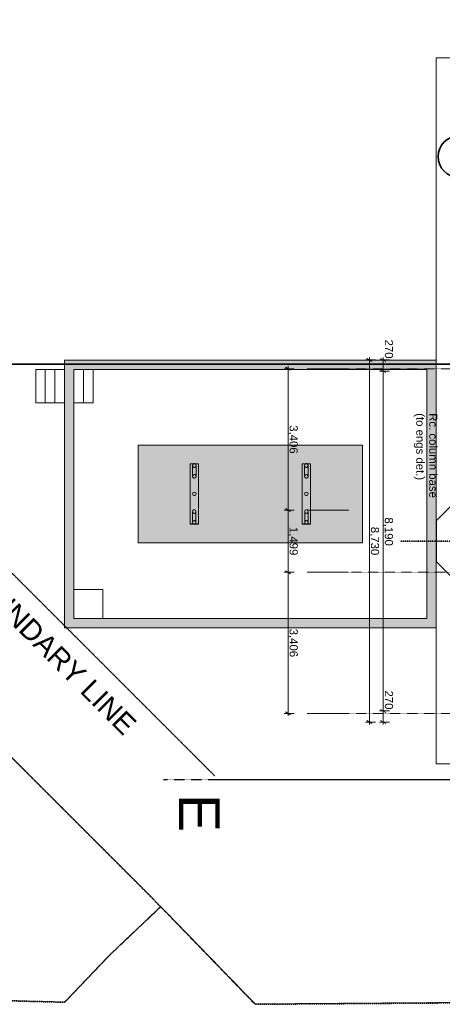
# Model space of a CAD drawing. Header units: millimetres. Extents: x 717341 to 1268805, y 442333 to 701713.
# Tile 4 of 68: x 839013 to 849196, y 528937 to 552674. Entities that reach past the tile are written whole.
import ezdxf

# ---------------------------------------------------------------- set-up
doc = ezdxf.new("R2010")
doc.units = ezdxf.units.MM
doc.linetypes.add('PDF_IMPORT', pattern=[1, 0.8, -0.2])
doc.layers.add('PDF2_Geometry', color=7, linetype='Continuous')
doc.layers.add('PDF2_Text', color=7, linetype='Continuous')
doc.layers.add('PDF2_Solid Fills', color=7, linetype='Continuous', true_color=0xffffff)
doc.layers.add('PDF_Geometry', color=252, linetype='Continuous', true_color=0x696969)
doc.styles.add('PDF Arial', font='arial.ttf')

msp = doc.modelspace()

# ---------------------------------------------------------------- hatches: boundary and pattern name
at = {"layer": 'PDF2_Solid Fills', "transparency": 33554559}
for points in [[(840090, 544470), (840320, 544241), (840320, 538240), (840090, 538011)], [(849050, 544470), (848820, 544241), (840320, 544241), (840090, 544470)], [(849050, 538011), (848820, 538240), (848820, 544241), (849050, 544470)], [(841870, 542419), (841870, 542416), (847270, 542416), (847270, 542419)], [(841870, 542416), (841870, 542405), (847270, 542405), (847270, 542416)], [(841870, 542405), (841870, 542387), (847270, 542387), (847270, 542405)], [(841870, 542387), (841870, 542362), (847270, 542362), (847270, 542387)], [(841870, 542362), (841870, 542330), (847270, 542330), (847270, 542362)], [(841870, 542330), (841870, 542291), (847270, 542291), (847270, 542330)], [(841870, 542291), (841870, 542246), (847270, 542246), (847270, 542291)], [(841870, 542246), (841870, 542194), (847270, 542194), (847270, 542246)], [(841870, 542194), (841870, 542137), (847270, 542137), (847270, 542194)], [(841870, 542137), (841870, 542074), (847270, 542074), (847270, 542137)], [(841870, 542074), (841870, 542006), (847270, 542006), (847270, 542074)], [(841870, 542006), (841870, 541934), (847270, 541934), (847270, 542006)], [(841870, 541934), (841870, 541856), (847270, 541856), (847270, 541934)], [(841870, 541856), (841870, 541776), (847270, 541776), (847270, 541856)], [(841870, 541776), (841870, 541692), (847270, 541692), (847270, 541776)], [(841870, 541692), (841870, 541605), (847270, 541605), (847270, 541692)], [(841870, 541605), (841870, 541516), (847270, 541516), (847270, 541605)], [(841870, 541516), (841870, 541425), (847270, 541425), (847270, 541516)], [(841870, 541425), (841870, 541333), (847270, 541333), (847270, 541425)], [(841870, 541333), (841870, 541240), (847270, 541240), (847270, 541333)], [(841870, 541240), (841870, 541148), (847270, 541148), (847270, 541240)], [(841870, 541148), (841870, 541056), (847270, 541056), (847270, 541148)], [(841870, 541056), (841870, 540965), (847270, 540965), (847270, 541056)], [(841870, 540965), (841870, 540876), (847270, 540876), (847270, 540965)], [(841870, 540876), (841870, 540789), (847270, 540789), (847270, 540876)], [(841870, 540789), (841870, 540705), (847270, 540705), (847270, 540789)], [(841870, 540705), (841870, 540624), (847270, 540624), (847270, 540705)], [(841870, 540624), (841870, 540547), (847270, 540547), (847270, 540624)], [(841870, 540547), (841870, 540475), (847270, 540475), (847270, 540547)], [(841870, 540475), (841870, 540407), (847270, 540407), (847270, 540475)], [(841870, 540407), (841870, 540344), (847270, 540344), (847270, 540407)], [(841870, 540344), (841870, 540287), (847270, 540287), (847270, 540344)], [(841870, 540287), (841870, 540235), (847270, 540235), (847270, 540287)], [(841870, 540235), (841870, 540190), (847270, 540190), (847270, 540235)], [(841870, 540190), (841870, 540151), (847270, 540151), (847270, 540190)], [(841870, 540151), (841870, 540119), (847270, 540119), (847270, 540151)], [(841870, 540119), (841870, 540094), (847270, 540094), (847270, 540119)], [(841870, 540094), (841870, 540076), (847270, 540076), (847270, 540094)], [(841870, 540076), (841870, 540065), (847270, 540065), (847270, 540076)], [(841870, 540065), (841870, 540062), (847270, 540062), (847270, 540065)], [(840090, 538011), (840320, 538240), (848820, 538240), (849050, 538011)]]:
    msp.add_hatch(color=256, dxfattribs=at).paths.add_polyline_path(points)

# ---------------------------------------------------------------- linework, layer by layer
at = {"layer": 'PDF2_Geometry', "lineweight": 35}
msp.add_lwpolyline([(834353, 614614), (833672, 614614), (833672, 601495), (832552, 601495), (832552, 614614), (831190, 614614), (830070, 614614), (830070, 617890), (831190, 617890), (834342, 617890), (835342, 617890, -0.414248), (834342, 616890), (834342, 544369), (862371, 544369)], format="xyb", dxfattribs=at)
at = {"layer": 'PDF2_Geometry', "lineweight": 9}
for points in [[(849050, 551751), (849050, 540594), (850237, 541780), (850237, 544471), (887420, 544471), (887420, 544099), (889279, 544099), (889279, 544361), (894720, 544361), (894720, 541780), (895620, 540881), (895620, 551751)], [(839630, 544241), (839400, 544241), (839400, 543440), (839630, 543440)], [(839860, 544241), (839630, 544241), (839630, 543440), (839860, 543440)], [(840090, 544241), (839860, 544241), (839860, 543440), (840090, 543440)], [(840320, 544241), (840320, 538941), (841020, 538941), (841020, 538240), (848820, 538240), (848820, 544241)], [(840320, 544241), (840550, 544241), (840550, 543440), (840320, 543440)], [(840550, 544241), (840780, 544241), (840780, 543440), (840550, 543440)], [(849050, 534737), (895620, 534737), (895620, 539327), (894720, 538427), (894720, 535847), (889279, 535847), (889279, 544099), (887420, 544099), (887420, 535740), (850237, 535740), (850237, 538427), (849050, 539613)], [(843320, 541970), (843320, 541910), (843320, 541816), (843320, 541717), (843320, 541613), (843320, 541507), (843320, 541398), (843320, 541288), (843320, 541177), (843320, 541067), (843320, 540958), (843320, 540851), (843320, 540748), (843320, 540649), (843320, 540555), (843320, 540511), (843120, 540511), (843120, 540555), (843120, 540649), (843120, 540748), (843120, 540851), (843120, 540958), (843120, 541067), (843120, 541177), (843120, 541288), (843120, 541398), (843120, 541507), (843120, 541613), (843120, 541717), (843120, 541816), (843120, 541910), (843120, 541970)], [(845820, 541970), (845820, 541910), (845820, 541816), (845820, 541717), (845820, 541613), (845820, 541507), (845820, 541398), (845820, 541288), (845820, 541177), (845820, 541067), (845820, 540958), (845820, 540851), (845820, 540748), (845820, 540649), (845820, 540555), (845820, 540511), (846020, 540511), (846020, 540555), (846020, 540649), (846020, 540748), (846020, 540851), (846020, 540958), (846020, 541067), (846020, 541177), (846020, 541288), (846020, 541398), (846020, 541507), (846020, 541613), (846020, 541717), (846020, 541816), (846020, 541910), (846020, 541970)], [(843230, 541201), (843248, 541210), (843259, 541226), (843261, 541245), (843254, 541264), (843239, 541277), (843220, 541282), (843201, 541277), (843186, 541264), (843179, 541245), (843182, 541226), (843193, 541210), (843210, 541201)], [(845910, 541201), (845892, 541210), (845881, 541226), (845879, 541245), (845886, 541264), (845901, 541277), (845920, 541282), (845939, 541277), (845954, 541264), (845961, 541245), (845958, 541226), (845947, 541210), (845930, 541201)]]:
    msp.add_lwpolyline(points, close=True, dxfattribs=at)
at = {"layer": 'PDF2_Geometry', "lineweight": 18}
for points in [[(849050, 544470), (840090, 544470), (840090, 538011), (849050, 538011)], [(848820, 538240), (840320, 538240), (840320, 544241), (848820, 544241)]]:
    msp.add_lwpolyline(points, close=True, dxfattribs=at)
at = {"layer": 'PDF2_Geometry', "lineweight": 9}
for points in [[(845478, 544320), (845478, 544259), (845478, 540853), (845478, 539354), (845478, 535949), (845478, 535888)], [(847344, 544471), (847588, 544471)], [(847500, 544434), (847375, 544507)], [(847438, 544532), (847438, 544471), (847438, 535740), (847438, 535679)], [(847679, 544471), (847923, 544471)], [(847835, 544434), (847710, 544507)], [(847773, 544532), (847773, 544471), (847773, 544201), (847773, 536010), (847773, 535740), (847773, 535679)], [(845385, 544259), (845628, 544259)], [(845541, 544223), (845416, 544295)], [(846940, 544259), (845940, 544259)], [(847679, 544201), (847923, 544201)], [(847835, 544165), (847710, 544237)], [(843120, 541963), (843320, 541963)], [(843180, 541915), (843189, 541895), (843206, 541882), (843225, 541880), (843244, 541888), (843257, 541905), (843261, 541927), (843257, 541949), (843244, 541966), (843225, 541974), (843206, 541971), (843189, 541958), (843180, 541938), (843180, 541677), (843189, 541697), (843206, 541710), (843225, 541713), (843244, 541705), (843257, 541688), (843261, 541666), (843257, 541644), (843244, 541627), (843225, 541619), (843206, 541621), (843189, 541634), (843180, 541654), (843180, 541677)], [(846020, 541963), (845820, 541963)], [(845960, 541915), (845951, 541895), (845934, 541882), (845915, 541880), (845896, 541888), (845883, 541905), (845879, 541927), (845883, 541949), (845896, 541966), (845915, 541974), (845934, 541971), (845951, 541958), (845960, 541938), (845960, 541677), (845951, 541697), (845934, 541710), (845915, 541713), (845896, 541705), (845883, 541688), (845879, 541666), (845883, 541644), (845896, 541627), (845915, 541619), (845934, 541621), (845951, 541634), (845960, 541654), (845960, 541677)], [(843261, 541927), (843261, 541666)], [(845879, 541927), (845879, 541666)], [(843260, 540566), (843251, 540586), (843235, 540599), (843215, 540601), (843197, 540593), (843184, 540576), (843179, 540554), (843184, 540532), (843197, 540515), (843215, 540507), (843235, 540510), (843251, 540523), (843260, 540543), (843260, 540804), (843251, 540783), (843235, 540770), (843215, 540768), (843197, 540776), (843184, 540793), (843179, 540815), (843184, 540837), (843197, 540854), (843215, 540862), (843235, 540859), (843251, 540846), (843260, 540826), (843260, 540804)], [(843179, 540554), (843179, 540815)], [(845385, 540853), (845628, 540853)], [(845541, 540817), (845416, 540889)], [(845880, 540566), (845889, 540586), (845905, 540599), (845925, 540601), (845943, 540593), (845956, 540576), (845961, 540554), (845956, 540532), (845943, 540515), (845925, 540507), (845905, 540510), (845889, 540523), (845880, 540543), (845880, 540804), (845889, 540783), (845905, 540770), (845925, 540768), (845943, 540776), (845956, 540793), (845961, 540815), (845956, 540837), (845943, 540854), (845925, 540862), (845905, 540859), (845889, 540846), (845880, 540826), (845880, 540804)], [(846940, 540853), (845940, 540853)], [(845961, 540554), (845961, 540815)], [(843120, 540518), (843320, 540518)], [(846020, 540518), (845820, 540518)], [(845385, 539354), (845628, 539354)], [(845541, 539318), (845416, 539391)], [(846926, 539354), (845940, 539354)], [(847679, 536010), (847923, 536010)], [(847835, 535974), (847710, 536046)], [(845385, 535949), (845628, 535949)], [(845416, 535985), (845541, 535913)], [(846940, 535949), (845940, 535949)], [(847375, 535776), (847500, 535704)], [(847710, 535776), (847835, 535704)], [(847344, 535740), (847588, 535740)], [(847679, 535740), (847923, 535740)]]:
    msp.add_lwpolyline(points, dxfattribs=at)
at = {"layer": 'PDF2_Geometry', "linetype": 'PDF_IMPORT', "lineweight": 9, "ltscale": 0.188937}
for points in [[(846940, 544259), (895828, 544259)], [(846940, 535949), (895828, 535949)]]:
    msp.add_lwpolyline(points, dxfattribs=at)
at = {"layer": 'PDF2_Geometry', "linetype": 'PDF_IMPORT', "lineweight": 25, "ltscale": 0.157451}
msp.add_lwpolyline([(843713, 534445), (834420, 543738)], dxfattribs=at)
at = {"layer": 'PDF2_Geometry', "lineweight": 20}
msp.add_lwpolyline([(847270, 540062), (847270, 540065), (847270, 540076), (847270, 540094), (847270, 540119), (847270, 540151), (847270, 540190), (847270, 540235), (847270, 540287), (847270, 540344), (847270, 540407), (847270, 540475), (847270, 540547), (847270, 540624), (847270, 540705), (847270, 540789), (847270, 540876), (847270, 540965), (847270, 541056), (847270, 541148), (847270, 541240), (847270, 541333), (847270, 541425), (847270, 541516), (847270, 541605), (847270, 541692), (847270, 541776), (847270, 541856), (847270, 541934), (847270, 542006), (847270, 542074), (847270, 542137), (847270, 542194), (847270, 542246), (847270, 542291), (847270, 542330), (847270, 542362), (847270, 542387), (847270, 542405), (847270, 542416), (847270, 542419), (841870, 542419), (841870, 542416), (841870, 542405), (841870, 542387), (841870, 542362), (841870, 542330), (841870, 542291), (841870, 542246), (841870, 542194), (841870, 542137), (841870, 542074), (841870, 542006), (841870, 541934), (841870, 541856), (841870, 541776), (841870, 541692), (841870, 541605), (841870, 541516), (841870, 541425), (841870, 541333), (841870, 541240), (841870, 541148), (841870, 541056), (841870, 540965), (841870, 540876), (841870, 540789), (841870, 540705), (841870, 540624), (841870, 540547), (841870, 540475), (841870, 540407), (841870, 540344), (841870, 540287), (841870, 540235), (841870, 540190), (841870, 540151), (841870, 540119), (841870, 540094), (841870, 540076), (841870, 540065), (841870, 540062)], close=True, dxfattribs=at)
at = {"layer": 'PDF2_Geometry', "lineweight": 30}
msp.add_lwpolyline([(850237, 538427), (850237, 541780), (849050, 540594), (849050, 539613)], close=True, dxfattribs=at)
at = {"layer": 'PDF2_Geometry', "linetype": 'PDF_IMPORT', "lineweight": 35, "ltscale": 0.055551}
msp.add_lwpolyline([(849693, 540104), (848196, 540104)], dxfattribs=at)
at = {"layer": 'PDF2_Geometry', "lineweight": 35}
msp.add_lwpolyline([(849164, 540104), (849164, 540104)], dxfattribs=at)
at = {"layer": 'PDF2_Geometry', "linetype": 'PDF_IMPORT', "lineweight": 9, "ltscale": 0.188941}
msp.add_lwpolyline([(846926, 539354), (895842, 539354)], dxfattribs=at)
at = {"layer": 'PDF2_Geometry', "linetype": 'PDF_IMPORT', "lineweight": 35, "ltscale": 0.111016}
msp.add_lwpolyline([(842410, 531290), (835667, 538051)], dxfattribs=at)
at = {"layer": 'PDF2_Geometry', "color": 1, "linetype": 'PDF_IMPORT', "lineweight": 25, "ltscale": 0.188937}
msp.add_lwpolyline([(842479, 534360), (894979, 534360)], dxfattribs=at)
at = {"layer": 'PDF2_Geometry', "linetype": 'PDF_IMPORT', "lineweight": 25, "ltscale": 0.157481}
msp.add_lwpolyline([(843713, 534360), (898713, 534360)], dxfattribs=at)
at = {"layer": 'PDF2_Geometry', "linetype": 'PDF_IMPORT', "lineweight": 35, "ltscale": 0.111027}
msp.add_lwpolyline([(856942, 529024), (844687, 528937), (842410, 531290), (841174, 530117), (840096, 528986), (836760, 529075)], dxfattribs=at)
at = {"layer": 'PDF2_Geometry', "lineweight": 35}
msp.add_circle((849595, 549373), 500, dxfattribs=at)
at = {"layer": 'PDF_Geometry', "linetype": 'PDF_IMPORT', "lineweight": 18, "ltscale": 0.005566}
msp.add_lwpolyline([(842415, 531293), (835667, 538054)], dxfattribs=at)
at = {"layer": 'PDF_Geometry', "linetype": 'PDF_IMPORT', "lineweight": 18, "ltscale": 0.005549}
msp.add_lwpolyline([(856945, 529038), (844693, 528945), (842415, 531293), (841180, 530124), (840101, 528992), (836763, 529078)], dxfattribs=at)

# ---------------------------------------------------------------- texts
at = {"layer": 'PDF2_Text', "attachment_point": 7, "style": 'PDF Arial'}
for s, insert, char_height, rotation in [('270', (847809, 544962), 196.3, 270), ('(to engs det.)', (848509, 543188), 196.34, 270), ('Rc. column base', (848878, 543188), 196.34, 270), ('3,406', (845480, 542898), 196.3, 270), ('14.140m BOUNDARY LINE', (835532, 541366), 490.85, 315), ('8,190', (847774, 540675), 196.3, 270), ('1,499', (845480, 540446), 196.3, 270), ('8,730', (847439, 540448), 196.3, 270), ('3,406', (845480, 537993), 196.3, 270), ('270', (847809, 536502), 196.3, 270), ('E', (842850, 534007), 982, 270)]:
    msp.add_mtext(s, dxfattribs=dict(at, insert=insert, char_height=char_height, rotation=rotation))

doc.saveas('drawing.dxf')
